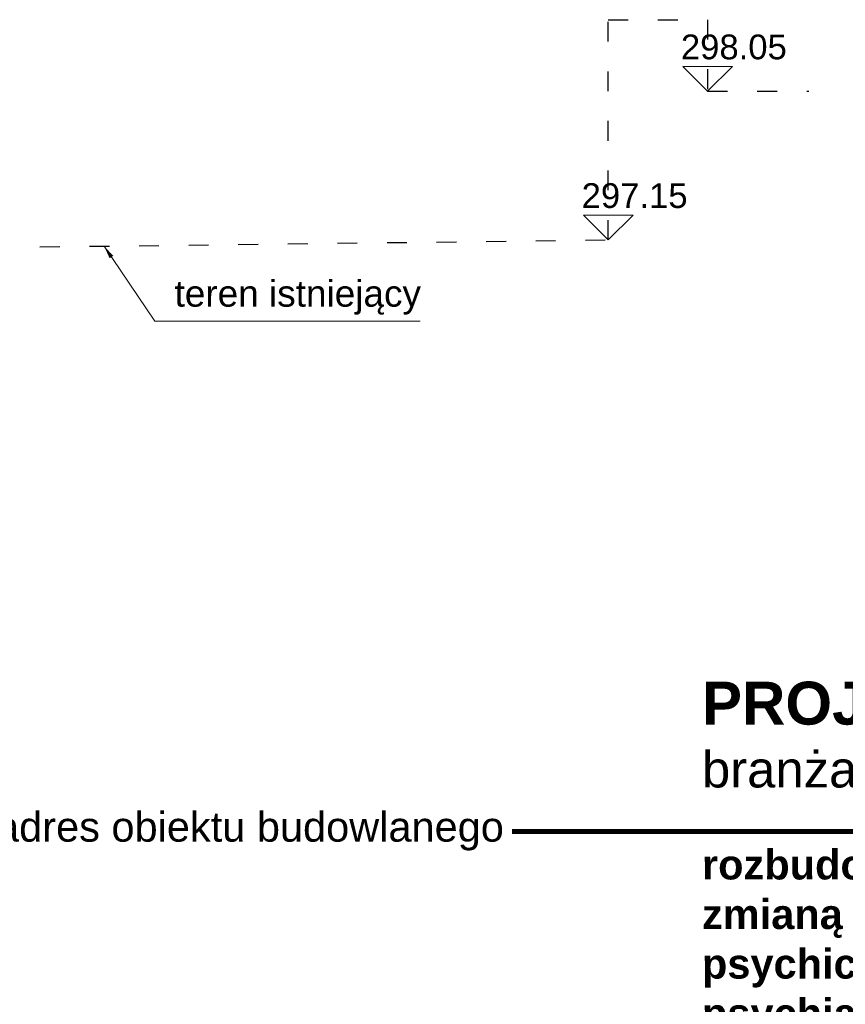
# Model space of a CAD drawing. Header units: inches. Extents: x 201967 to 338763, y -32705 to 30884.
# Tile 13 of 236: x 321770 to 322269, y -23054 to -22458. Entities that reach past the tile are written whole.
import ezdxf
from ezdxf.enums import TextEntityAlignment as Align

# ---------------------------------------------------------------- set-up
doc = ezdxf.new("R2010")
doc.units = ezdxf.units.IN
doc.header["$MEASUREMENT"] = 0
doc.linetypes.add('ACAD_ISO03W100', pattern=[30, 12, -18])
for name, color, linetype, lineweight in [('01h3 KONSTRUKCJA pozycje słupy', 252, 'Continuous', 13), ('30 WIDOK 1 005', 5, 'Continuous', 5), ('34 WIDOK 5 030', 13, 'Continuous', 30), ('50 OPIS 1', 130, 'Continuous', 9), ('80 TABELA 1', 7, 'Continuous', 18)]:
    doc.layers.add(name, color=color, linetype=linetype, lineweight=lineweight)
doc.styles.add('Arial-Bold', font='arialbd.ttf')
doc.styles.add('arialcce', font='arial.ttf')
doc.styles.add('OPIS', font='arial.ttf')
doc.styles.add('RomanS', font='romans.shx')
doc.styles.add('WYMIAR-50 (15pkt) arial', font='arial.ttf', dxfattribs={"height": 15})
doc.dimstyles.new('DIM100txt12', dxfattribs={"dimtxt": 12, "dimasz": 1.05, "dimexe": 0, "dimexo": 8, "dimgap": 4, "dimtad": 1, "dimdec": 7, "dimrnd": 0.5, "dimdsep": 46, "dimtxsty": 'RomanS', "dimblk1": 'DIM', "dimblk2": 'DIM', "dimsah": 1, "dimcen": 0.09, "dimse1": 1, "dimse2": 1, "dimclrt": 256, "dimadec": 1, "dimazin": 0, "dimtfac": 1, "dimtdec": 7, "dimtix": 1, "dimtofl": 0, "dimtmove": 2, "dimatfit": 3, "dimfxl": 1, "dimtolj": 1, "dimtzin": 0, "dimarcsym": 0})

# ---------------------------------------------------------------- blocks, each defined once
blk = doc.blocks.new('tabelka Jagielońska')
at = {"linetype": 'Continuous', "const_width": 3}
blk.add_lwpolyline([(-1371.72, 630.8), (-1400, 630.8), (-1400, 405.4), (0, 405.4), (0, 630.8), (-960.16, 630.8)], dxfattribs=at)
at = {"linetype": 'Continuous', "style": 'arialcce'}
blk.add_text('nazwa i adres obiektu budowlanego', height=17.98, dxfattribs=at).set_placement((-1364.42, 624.73))
at = {"attachment_point": 4, "style": 'Arial-Bold'}
for s, insert, char_height, width in [('PROJEKT  TECHNICZNY', (-845.26, 708.38), 26, 867.1765), ('{\\fArial|b0|i0|c238|p34;branża: konstrukcja}', (-845.26, 665.22), 22, 867.1765), ('\\pt252;{\\C0;rozbudowa i przebudowa istniejącego budynku usługowego wraz ze zmianą sposobu użytkowania z funkcji biurowej na centrum zdrowia psychicznego i ośrodek wysokospecjalistycznej całodobowej opieki psychiatrycznej\\P\\P\\ptz;}33-300 Nowy Sącz, ul. Jagiellońska 52 a\\P\\pt252;działka nr 63/3, obr. 076, jedn. ewid. Nowy Sącz', (-845.29, 518.1), 18, 846.3965)]:
    blk.add_mtext(s, dxfattribs=dict(at, insert=insert, char_height=char_height, width=width))
at = {"linetype": 'Continuous', "style": 'Arial-Bold'}
blk.add_attdef('TEMAT RYSUNKU', text='', height=28, dxfattribs=at).set_placement((-845.26, 332.7), align=Align.MIDDLE_LEFT)
blk.add_attdef('SKALA', text='', height=28, dxfattribs=at).set_placement((-23.2, 332.7), align=Align.MIDDLE_RIGHT)
at = {"linetype": 'Continuous', "style": 'arialcce'}
for tag, p in [('nr rys.', (-81.2, 52.5)), ('NR', (-81.2, -29.4))]:
    blk.add_attdef(tag, text='', height=28, dxfattribs=at).set_placement(p, align=Align.MIDDLE)
blk = doc.blocks.new('*U1124')
blk.add_lwpolyline([(-15, 15), (0, 0), (15, 15), (-15, 15)])
at = {"style": 'WYMIAR-50 (15pkt) arial', "flags": 8}
blk.add_attdef('DETAIL#', text='', height=15, dxfattribs=at).set_placement((-16.14, 14.82), align=Align.BOTTOM_LEFT)
blk = doc.blocks.new('DIM')
for p, q in [((0, -13), (0, 13)), ((8, 0), (-8, 0))]:
    blk.add_line(p, q)
at = {"const_width": 1.714}
blk.add_lwpolyline([(5.714, 5.714), (-5.714, -5.714)], dxfattribs=at)
blk = doc.blocks.new('1 przekrój C Jagielońska')
at = {"layer": '34 WIDOK 5 030', "linetype": 'ACAD_ISO03W100'}
blk.add_lwpolyline([(-695, -376), (518.76, -361), (518.76, -227.71), (578.8, -227.71), (578.8, -271), (639.96, -271)], dxfattribs=at)
at = {"layer": '50 OPIS 1'}
ref = blk.add_blockref('*U1124', (578.8, -271), dxfattribs=at)
ref.add_attrib('DETAIL#', '298.05', dxfattribs={"layer": '0', "height": 15, "style": 'WYMIAR-50 (15pkt) arial'}).set_placement((562.66, -256.18), align=Align.BOTTOM_LEFT)
ref = blk.add_blockref('*U1124', (518.76, -361), dxfattribs=at)
ref.add_attrib('DETAIL#', '297.15', dxfattribs={"layer": '0', "height": 15, "style": 'WYMIAR-50 (15pkt) arial'}).set_placement((502.62, -346.18), align=Align.BOTTOM_LEFT)
at = {"layer": '01h3 KONSTRUKCJA pozycje słupy', "insert": (256.36, -395.86), "char_height": 16, "attachment_point": 4, "style": 'OPIS'}
blk.add_mtext('teren istniejący', dxfattribs=at)
at = {"layer": '01h3 KONSTRUKCJA pozycje słupy', "annotation_type": 0, "has_hookline": 1, "hookline_direction": 0, "text_width": 148.5}
blk.add_leader([(213.72, -364.77), (244.36, -410.21), (252.36, -410.21)], dimstyle='DIM100txt12', override={"dimasz": 8, "dimgap": 4, "dimtad": 1}, dxfattribs=at)

msp = doc.modelspace()

# ---------------------------------------------------------------- block references
at = {"layer": '30 WIDOK 1 005'}
msp.add_blockref('1 przekrój C Jagielońska', (321607.3, -22229.92), dxfattribs=at)
at = {"layer": '80 TABELA 1', "linetype": 'Continuous'}
msp.add_blockref('tabelka Jagielońska', (323027.98, -23579.94), dxfattribs=at)

doc.saveas('drawing.dxf')
